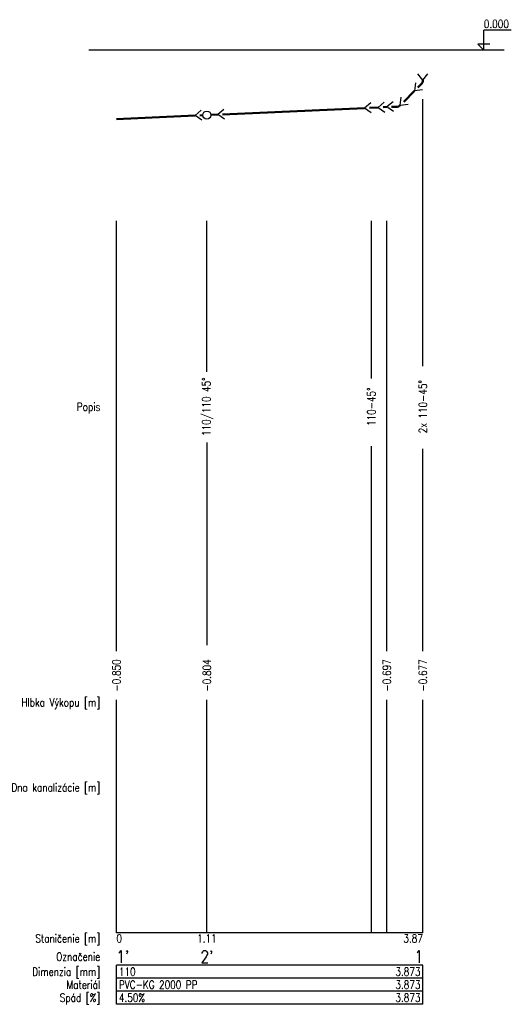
# Model space of a CAD drawing. Header units: millimetres. Extents: x 399756 to 681636, y -205891 to -101508.
# Tile 5 of 33: x 438414 to 444464, y -204278 to -192160. Entities that reach past the tile are written whole.
import ezdxf
from ezdxf.enums import TextEntityAlignment as Align

# ---------------------------------------------------------------- set-up
doc = ezdxf.new("R2010")
doc.units = ezdxf.units.MM
doc.header["$LTSCALE"] = 10
doc.header["$MEASUREMENT"] = 0
for name, color, linetype, lineweight in [('ZTI-kanal_splaskova', 32, 'Continuous', 50), ('ZTI-Popis4', 5, 'Continuous', 25), ('ZTI-rez_kanal_tabulka', 5, 'Continuous', 25), ('ZTI-rez_podlazi', 7, 'Continuous', 25)]:
    doc.layers.add(name, color=color, linetype=linetype, lineweight=lineweight)
doc.styles.get("Standard").update_dxf_attribs({"font": 'simplex.shx', "width": 0.8})

# ---------------------------------------------------------------- blocks, each defined once
blk = doc.blocks.new('*U111', base_point=(14613, 15656))
at = {"color": 255, "lineweight": 25}
for q in [(14626, 15755), (14712, 15669)]:
    blk.add_line((14613, 15656), q, dxfattribs=at)
at = {"color": 0, "lineweight": -2}
for p, q in [((14507, 15636), (14576, 15636)), ((14604, 15647), (14613, 15656))]:
    blk.add_line(p, q, dxfattribs=at)
blk.add_arc((14576, 15676), 40, 270, 315, dxfattribs=at)
blk = doc.blocks.new('*U112')
at = {"color": 255, "linetype": 'ByBlock', "lineweight": 25}
for p in [(-61, 79), (61, 79)]:
    blk.add_line(p, (0, 0), dxfattribs=at)
at = {"color": 0, "linetype": 'ByBlock', "lineweight": -2}
blk.add_line((0, 0), (0, -190), dxfattribs=at)
blk = doc.blocks.new('*U113', base_point=(14613, 15656))
at = {"color": 255, "lineweight": 25}
for q in [(14626, 15755), (14712, 15669)]:
    blk.add_line((14613, 15656), q, dxfattribs=at)
at = {"color": 0, "lineweight": -2}
for p, q in [((14507, 15636), (14576, 15636)), ((14604, 15647), (14613, 15656))]:
    blk.add_line(p, q, dxfattribs=at)
blk.add_arc((14576, 15676), 40, 270, 315, dxfattribs=at)
blk = doc.blocks.new('*U114')
at = {"color": 255, "linetype": 'ByBlock', "lineweight": 25}
for p in [(-61, 79), (61, 79)]:
    blk.add_line(p, (0, 0), dxfattribs=at)
at = {"color": 0, "linetype": 'ByBlock', "lineweight": -2}
blk.add_line((0, 0), (0, -47), dxfattribs=at)
blk = doc.blocks.new('*U115', base_point=(14597, 15408))
at = {"color": 0, "lineweight": -2}
blk.add_line((14491, 15408), (14597, 15408), dxfattribs=at)
at = {"color": 255, "lineweight": 25}
for q in [(14676, 15469), (14676, 15347)]:
    blk.add_line((14597, 15408), q, dxfattribs=at)
blk = doc.blocks.new('*U116')
at = {"color": 255, "linetype": 'ByBlock', "lineweight": 25}
for p in [(-61, 79), (61, 79)]:
    blk.add_line(p, (0, 0), dxfattribs=at)
at = {"color": 0, "linetype": 'ByBlock', "lineweight": -2}
blk.add_line((0, 0), (0, -1749), dxfattribs=at)
blk = doc.blocks.new('*U117', base_point=(7780, 19177))
at = {"color": 255, "linetype": 'ByBlock', "lineweight": 25}
for p in [(7719, 19256), (7841, 19256)]:
    blk.add_line(p, (7780, 19177), dxfattribs=at)
at = {"color": 0, "linetype": 'ByBlock'}
for p, q in [((7780, 19177), (7780, 19093)), ((7780, 18993), (7780, 18958))]:
    blk.add_line(p, q, dxfattribs=at)
at = {"color": 255, "linetype": 'ByBlock', "lineweight": 25}
blk.add_circle((7780, 19043), 50, dxfattribs=at)
blk = doc.blocks.new('*U118')
at = {"color": 255, "linetype": 'ByBlock', "lineweight": 25}
for p in [(-61, 79), (61, 79)]:
    blk.add_line(p, (0, 0), dxfattribs=at)
at = {"color": 0, "linetype": 'ByBlock', "lineweight": -2}
blk.add_line((0, 0), (0, -969), dxfattribs=at)
blk = doc.blocks.new('*U119')
at = {"layer": 'ZTI-rez_kanal_tabulka', "color": 5}
for p, q in [((0, 0), (0, 1)), ((1.35, 1), (0, 1)), ((0, 0), (-0.3, 0.3)), ((0.3, 0.3), (-0.3, 0.3))]:
    blk.add_line(p, q, dxfattribs=at)

msp = doc.modelspace()

# ---------------------------------------------------------------- linework, layer by layer
at = {"layer": 'ZTI-rez_kanal_tabulka', "color": 5}
for p, q in [((444376, -192537), (443876, -192537)), ((443376, -196424), (443376, -193137)), ((439605, -199931), (439605, -194637)), ((440718, -196496), (440718, -194637)), ((440718, -196374), (440718, -194637)), ((442742, -196574), (442742, -194637)), ((442932, -199931), (442932, -194637)), ((440718, -197362), (440718, -199860)), ((442742, -203397), (442742, -197409)), ((443376, -199931), (443376, -197440)), ((439605, -203397), (439605, -200531)), ((440718, -203397), (440718, -200531)), ((442932, -203397), (442932, -200531)), ((443376, -203397), (443376, -200531)), ((443376, -203397), (439605, -203397)), ((443376, -203797), (439605, -203797)), ((439605, -204277), (439605, -203797)), ((443376, -204277), (443376, -203797)), ((443376, -203957), (439605, -203957)), ((443376, -204117), (439605, -204117)), ((443376, -204277), (439605, -204277))]:
    msp.add_line(p, q, dxfattribs=at)
at = {"layer": 'ZTI-rez_podlazi'}
msp.add_line((444126, -192537), (439263, -192537), dxfattribs=at)

# ---------------------------------------------------------------- block references
at = {"layer": 'ZTI-kanal_splaskova'}
for name, p, rotation in [('*U111', (443376, -192905), 44.99999999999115), ('*U112', (443274, -193037), 314.9999999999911), ('*U113', (443097, -193213), 359.9999999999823), ('*U118', (440573, -193340), 272.574906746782), ('*U117', (440851, -193328), 272.574906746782), ('*U116', (442659, -193247), 272.574906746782), ('*U115', (442824, -193239), 2.574906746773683), ('*U114', (442932, -193234), 272.574906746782)]:
    msp.add_blockref(name, p, dxfattribs=dict(at, rotation=rotation))
at = {"layer": 'ZTI-rez_kanal_tabulka', "xscale": 250, "yscale": 250, "zscale": 250}
msp.add_blockref('*U119', (444126, -192537), dxfattribs=at)

# ---------------------------------------------------------------- texts
at = {"layer": 'ZTI-Popis4', "lineweight": 30, "width": 0.8}
msp.add_text("1'", height=150, dxfattribs=at).set_placement((439605, -203767))
msp.add_text("2'", height=150, dxfattribs=at).set_placement((440718, -203767), align=Align.CENTER)
msp.add_text('1', height=150, dxfattribs=at).set_placement((443376, -203767), align=Align.RIGHT)
at = {"layer": 'ZTI-rez_kanal_tabulka', "width": 0.8}
for s, p in [('0.000', (444126, -192262)), ('0', (439605, -203517)), ('110', (439635, -203927)), ('PVC-KG 2000 PP', (439635, -204087)), ('4.50%', (439635, -204247))]:
    msp.add_text(s, height=100, dxfattribs=at).set_placement(p)
for s, p in [('110/110 45°', (440718, -196924)), ('2x 110-45°', (443376, -196924)), ('110-45°', (442742, -196924)), ('-0.850', (439605, -200231)), ('-0.804', (440718, -200231)), ('-0.697', (442932, -200231)), ('-0.677', (443376, -200231))]:
    msp.add_text(s, height=100, rotation=90, dxfattribs=at).set_placement(p, align=Align.MIDDLE)
for s, p in [('Popis', (439405, -196974)), ('Hlbka Výkopu [m]', (439405, -200612)), ('Dno kanalizácie [m]', (439405, -201659)), ('Staničenie [m]', (439405, -203517)), ('3.87', (443376, -203517)), ('Označenie', (439405, -203742)), ('Dimenzia [mm]', (439405, -203927)), ('3.873', (443346, -203927)), ('Materiál', (439405, -204087)), ('3.873', (443346, -204087)), ('Spád [%]', (439405, -204247)), ('3.873', (443346, -204247))]:
    msp.add_text(s, height=100, dxfattribs=at).set_placement(p, align=Align.RIGHT)
msp.add_text('1.11', height=100, dxfattribs=at).set_placement((440718, -203517), align=Align.CENTER)

doc.saveas('drawing.dxf')
